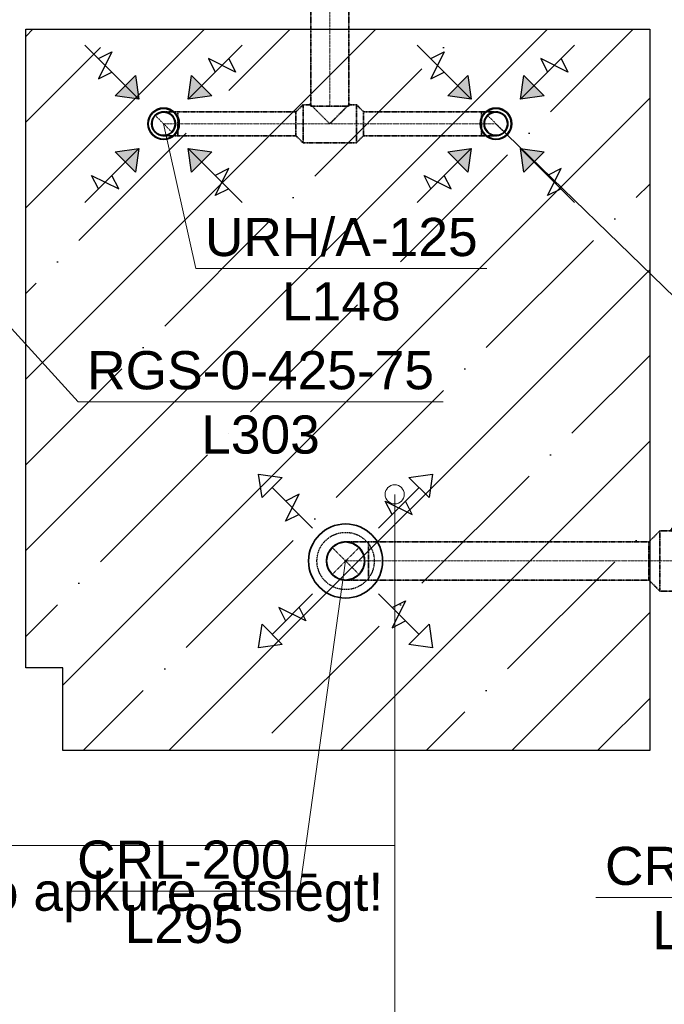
# Model space of a CAD drawing. Header units: millimetres. Extents: x -134161 to 355560, y -27497 to 30328.
# Tile 60 of 95: x 154687 to 158063, y -17766 to -12609. Entities that reach past the tile are written whole.
import ezdxf

# ---------------------------------------------------------------- set-up
doc = ezdxf.new("R2010")
doc.units = ezdxf.units.MM
for name, pattern in [('CenterLine', [17.2, 13, -2, 0.2, -2]), ('HIDDEN', [9.525, 6.35, -3.175]), ('UnderCeiling', [6.7, 4.2, -1, 0.5, -1])]:
    doc.linetypes.add(name, pattern=pattern)
doc.layers.add('AVK-A_uzdevums', color=1, linetype='CONTINUOUS', lineweight=30)
for name, color, linetype in [('Vent-PN5-N', 7, 'CONTINUOUS'), ('Vent-PN5-N-Iekarta', 7, 'CONTINUOUS'), ('Vent-PN5-N-Teksts-', 7, 'CONTINUOUS'), ('Vent-PN5-P', 7, 'CONTINUOUS'), ('Vent-PN5-P-Iekarta', 7, 'CONTINUOUS'), ('Vent-PN5-P-Teksts-', 7, 'CONTINUOUS'), ('Vent-PN8-P-Plusmas bulta', 7, 'CONTINUOUS'), ('Vent-PN9-N-Plusmas bulta', 7, 'CONTINUOUS')]:
    doc.layers.add(name, color=color, linetype=linetype)
doc.styles.add('Arial', font='arial.ttf', dxfattribs={"height": 187.5})

# ---------------------------------------------------------------- blocks, each defined once
blk = doc.blocks.new('*U1148')
at = {"layer": 'Vent-PN5-N-Teksts-', "color": 7, "linetype": 'Continuous', "lineweight": 15}
for p, q in [((15430.1, 3529.9, 2300), (16884, 2115, 2300)), ((16884, 2115, 2300), (18407.1, 2115, 2300))]:
    blk.add_line(p, q, dxfattribs=at)
at = {"layer": 'Vent-PN5-N-Teksts-', "color": 7, "linetype": 'Continuous', "lineweight": 25, "style": 'Arial'}
for s, p in [('URH/A-125', (16931.3, 2180, 2300)), ('L148', (17334.8, 1843.1, 2300))]:
    blk.add_text(s, height=200, dxfattribs=at).set_placement(p)
blk = doc.blocks.new('*U1149')
at = {"layer": 'Vent-PN5-N-Teksts-', "color": 7, "linetype": 'Continuous', "lineweight": 15}
for p, q in [((13689.5, 3529.9, 2300), (13858.7, 2771.7, 2300)), ((13858.7, 2771.7, 2300), (15381.8, 2771.7, 2300))]:
    blk.add_line(p, q, dxfattribs=at)
at = {"layer": 'Vent-PN5-N-Teksts-', "color": 7, "linetype": 'Continuous', "lineweight": 25, "style": 'Arial'}
for s, p in [('URH/A-125', (13906, 2836.7, 2300)), ('L148', (14309.5, 2499.9, 2300))]:
    blk.add_text(s, height=200, dxfattribs=at).set_placement(p)
blk = doc.blocks.new('*U1150')
at = {"layer": 'Vent-PN5-N-Teksts-', "color": 7, "linetype": 'Continuous', "lineweight": 15}
for p, q in [((11917.5, 3529.9, 2200), (13241.6, 2073.9, 2200)), ((13241.6, 2073.9, 2200), (15153.1, 2073.9, 2200))]:
    blk.add_line(p, q, dxfattribs=at)
at = {"layer": 'Vent-PN5-N-Teksts-', "color": 7, "linetype": 'Continuous', "lineweight": 25, "style": 'Arial'}
for s, p in [('RGS-0-425-75', (13288.9, 2138.9, 2200)), ('L303', (13886.5, 1802, 2200))]:
    blk.add_text(s, height=200, dxfattribs=at).set_placement(p)
blk = doc.blocks.new('*U1167')
at = {"layer": 'Vent-PN5-P-Teksts-', "color": 7, "linetype": 'Continuous', "lineweight": 15}
for p, q in [((14642.8, 1239.6, 2300), (14402, -489.8, 2300)), ((14402, -489.8, 2300), (13189.4, -489.8, 2300))]:
    blk.add_line(p, q, dxfattribs=at)
at = {"layer": 'Vent-PN5-P-Teksts-', "color": 7, "linetype": 'Continuous', "lineweight": 25, "style": 'Arial'}
for s, p in [('CRL-200', (13236.6, -424.8, 2300)), ('L295', (13484.9, -761.6, 2300))]:
    blk.add_text(s, height=200, dxfattribs=at).set_placement(p)
blk = doc.blocks.new('*U1168')
at = {"layer": 'Vent-PN5-P-Teksts-', "color": 7, "linetype": 'Continuous', "lineweight": 15}
for p, q in [((17392.6, 1239.6, 2300), (17166.6, -522.4, 2300)), ((17166.6, -522.4, 2300), (15953.9, -522.4, 2300))]:
    blk.add_line(p, q, dxfattribs=at)
at = {"layer": 'Vent-PN5-P-Teksts-', "color": 7, "linetype": 'Continuous', "lineweight": 25, "style": 'Arial'}
for s, p in [('CRL-200', (16001.2, -457.4, 2300)), ('L303', (16249.5, -794.3, 2300))]:
    blk.add_text(s, height=200, dxfattribs=at).set_placement(p)
blk = doc.blocks.new('*U1326')
at = {"layer": 'Vent-PN5-P', "color": 5, "linetype": 'UnderCeiling', "lineweight": 35}
for p, q in [((16287.9, 1397.1, 2700), (16230.9, 1339.6, 2700)), ((16287.9, 1082.1, 2700), (16230.9, 1139.6, 2700))]:
    blk.add_line(p, q, dxfattribs=at)
at = {"layer": 'Vent-PN5-P', "color": 7, "linetype": 'CenterLine', "lineweight": 18}
blk.add_line((16287.9, 1239.6, 2700), (16230.9, 1239.6, 2700), dxfattribs=at)
at = {"layer": 'Vent-PN5-P', "color": 5, "linetype": 'UnderCeiling', "lineweight": 35, "extrusion": (-1, 0, 0)}
for centre, major_axis in [((16287.9, 1239.6, 2700), (0, -157.5)), ((16230.9, 1239.6, 2700), (0, -100))]:
    blk.add_ellipse(centre, major_axis=major_axis, ratio=1, start_param=0, end_param=3.141593, dxfattribs=at)
blk = doc.blocks.new('*U1329')
at = {"layer": 'Vent-PN5-P', "color": 5, "linetype": 'UnderCeiling', "lineweight": 35}
for p, q in [((14762.8, 1339.6, 2700), (16230.9, 1339.6, 2700)), ((14762.8, 1139.6, 2700), (16230.9, 1139.6, 2700))]:
    blk.add_line(p, q, dxfattribs=at)
at = {"layer": 'Vent-PN5-P', "color": 7, "linetype": 'CenterLine', "lineweight": 18}
blk.add_line((14762.8, 1239.6, 2700), (16230.9, 1239.6, 2700), dxfattribs=at)
blk = doc.blocks.new('*U1332')
at = {"layer": 'Vent-PN5-P', "color": 5, "linetype": 'UnderCeiling', "lineweight": 35}
for p, q in [((16287.9, 1397.1, 2700), (16350.9, 1397.1, 2700)), ((16350.9, 1397.1, 2700), (16362.9, 1385.1, 2760.3)), ((16653.9, 1385.1, 2760.3), (16665.9, 1397.1, 2700)), ((16680.6, 1397.1, 2700), (16728.9, 1397.1, 2700)), ((16362.9, 1385.1, 2760.3), (16397, 1351, 2811.4)), ((16397, 1351, 2811.4), (16448.1, 1299.9, 2845.5)), ((16568.6, 1299.9, 2845.5), (16619.7, 1351, 2811.4)), ((16619.7, 1351, 2811.4), (16653.9, 1385.1, 2760.3)), ((16448.1, 1299.9, 2845.5), (16508.4, 1239.6, 2857.5)), ((16508.4, 1239.6, 2857.5), (16568.6, 1299.9, 2845.5)), ((16287.9, 1082.1, 2700), (16728.9, 1082.1, 2700))]:
    blk.add_line(p, q, dxfattribs=at)
at = {"layer": 'Vent-PN5-P', "color": 7, "linetype": 'CenterLine', "lineweight": 18}
blk.add_line((16287.9, 1239.6, 2700), (16728.9, 1239.6, 2700), dxfattribs=at)
at = {"layer": 'Vent-PN5-P', "color": 5, "linetype": 'UnderCeiling', "lineweight": 35}
blk.add_ellipse((16336.1, 1411.9, 2700), major_axis=(0, -14.7), ratio=1, start_param=0, end_param=1.570796, dxfattribs=at)
at = {"layer": 'Vent-PN5-P', "color": 5, "linetype": 'UnderCeiling', "lineweight": 35, "extrusion": (0, 1, 0)}
blk.add_ellipse((16508.4, 1411.9, 2700), major_axis=(-157.5, 0), ratio=1, start_param=0, end_param=3.141593, dxfattribs=at)
at = {"layer": 'Vent-PN5-P', "color": 5, "linetype": 'UnderCeiling', "lineweight": 35, "extrusion": (0, 0, -1)}
blk.add_ellipse((16680.6, 1411.9, 2700), major_axis=(0, -14.8), ratio=1, start_param=0, end_param=1.570796, dxfattribs=at)
blk = doc.blocks.new('*U1334')
at = {"layer": 'Vent-PN8-P-Plusmas bulta', "color": 7, "linetype": 'Continuous', "lineweight": 25}
for p, q in [((14205.1, 1571.3, 2195), (14187.4, 1695, 2195)), ((14187.4, 1695, 2195), (14311.1, 1677.3, 2195)), ((14205.1, 1571.3, 2195), (14187.4, 1695, 2195)), ((14187.4, 1695, 2195), (14311.1, 1677.3, 2195)), ((14311.1, 1677.3, 2195), (14205.1, 1571.3, 2195)), ((14974.4, 1677.3, 2195), (15098.1, 1695, 2195)), ((14974.4, 1677.3, 2195), (15098.1, 1695, 2195)), ((15080.5, 1571.3, 2195), (14974.4, 1677.3, 2195)), ((15098.1, 1695, 2195), (15080.5, 1571.3, 2195)), ((15098.1, 1695, 2195), (15080.5, 1571.3, 2195)), ((14470.2, 1412.2, 2195), (14258.1, 1624.3, 2195)), ((14815.3, 1412.2, 2195), (15027.4, 1624.3, 2195)), ((14328.8, 1447.5, 2195), (14399.5, 1588.9, 2195)), ((14399.5, 1588.9, 2195), (14328.8, 1553.6, 2195)), ((14886, 1482.9, 2195), (14850.7, 1553.6, 2195)), ((14850.7, 1553.6, 2195), (14992.1, 1482.9, 2195)), ((14992.1, 1482.9, 2195), (14956.7, 1553.6, 2195)), ((14399.5, 1482.9, 2195), (14328.8, 1447.5, 2195)), ((14470.2, 1067.1, 2195), (14258.1, 855, 2195)), ((14815.3, 1067.1, 2195), (15027.4, 855, 2195)), ((14886, 996.4, 2195), (14956.7, 1031.7, 2195)), ((14956.7, 1031.7, 2195), (14886, 890.3, 2195)), ((14434.9, 925.7, 2195), (14293.5, 996.4, 2195)), ((14293.5, 996.4, 2195), (14328.8, 925.7, 2195)), ((14399.5, 996.4, 2195), (14434.9, 925.7, 2195)), ((14187.4, 784.2, 2195), (14205.1, 908, 2195)), ((14187.4, 784.2, 2195), (14205.1, 908, 2195)), ((14205.1, 908, 2195), (14311.1, 801.9, 2195)), ((14886, 890.3, 2195), (14956.7, 925.7, 2195)), ((14974.4, 801.9, 2195), (15080.5, 908, 2195)), ((15080.5, 908, 2195), (15098.1, 784.2, 2195)), ((15080.5, 908, 2195), (15098.1, 784.2, 2195)), ((14311.1, 801.9, 2195), (14187.4, 784.2, 2195)), ((14311.1, 801.9, 2195), (14187.4, 784.2, 2195)), ((15098.1, 784.2, 2195), (14974.4, 801.9, 2195)), ((15098.1, 784.2, 2195), (14974.4, 801.9, 2195))]:
    blk.add_line(p, q, dxfattribs=at)
blk = doc.blocks.new('*U1335')
at = {"layer": 'Vent-PN5-P-Iekarta', "color": 5, "linetype": 'Continuous', "lineweight": 35}
for p, q in [((14550.4, 1277.9, 2240), (14572.1, 1310.3, 2240)), ((14572.1, 1310.3, 2240), (14604.5, 1332, 2240)), ((14604.5, 1332, 2240), (14642.8, 1339.6, 2240)), ((14642.8, 1339.6, 2240), (14681, 1332, 2240)), ((14681, 1332, 2240), (14713.5, 1310.3, 2240)), ((14713.5, 1310.3, 2240), (14735.1, 1277.9, 2240)), ((14542.8, 1239.6, 2240), (14550.4, 1277.9, 2240)), ((14550.4, 1201.4, 2240), (14542.8, 1239.6, 2240)), ((14735.1, 1277.9, 2240), (14742.8, 1239.6, 2240)), ((14742.8, 1239.6, 2240), (14735.1, 1201.4, 2240)), ((14572.1, 1168.9, 2240), (14550.4, 1201.4, 2240)), ((14735.1, 1201.4, 2240), (14713.5, 1168.9, 2240)), ((14604.5, 1147.2, 2240), (14572.1, 1168.9, 2240)), ((14642.8, 1139.6, 2240), (14604.5, 1147.2, 2240)), ((14681, 1147.2, 2240), (14642.8, 1139.6, 2240)), ((14713.5, 1168.9, 2240), (14681, 1147.2, 2240))]:
    blk.add_line(p, q, dxfattribs=at)
for centre, radius in [((14642.8, 1239.6, 2228), 194), ((14642.8, 1239.6, 2300), 100), ((14642.8, 1239.6, 2240), 2.5)]:
    blk.add_circle(centre, radius, dxfattribs=at)
at = {"layer": 'Vent-PN5-P-Iekarta', "color": 7, "linetype": 'HIDDEN', "lineweight": -3}
blk.add_circle((14642.8, 1239.6, 2190), 150, dxfattribs=at)
blk = doc.blocks.new('*U1336')
at = {"layer": 'Vent-PN5-P', "color": 7, "linetype": 'Continuous', "lineweight": -3}
blk.add_line((14642.8, 1239.6, 2330), (14642.8, 1239.6, 2329), dxfattribs=at)
blk = doc.blocks.new('*U1337')
at = {"layer": 'Vent-PN5-P', "color": 7, "linetype": 'UnderCeiling', "lineweight": 18}
for p, q in [((14713.5, 1168.9, 2580), (14572.1, 1310.3, 2580)), ((14572.1, 1168.9, 2580), (14713.5, 1310.3, 2580))]:
    blk.add_line(p, q, dxfattribs=at)
at = {"layer": 'Vent-PN5-P', "color": 5, "linetype": 'UnderCeiling', "lineweight": 35, "extrusion": (0, 0, -1)}
blk.add_ellipse((14642.8, 1239.6, 2580), major_axis=(0, -100), ratio=1, start_param=0, end_param=3.141593, dxfattribs=at)
at = {"layer": 'Vent-PN5-P', "color": 7, "linetype": 'HIDDEN', "lineweight": -3, "extrusion": (0, 0, -1)}
blk.add_ellipse((14642.8, 1239.6, 2580), major_axis=(0, 100), ratio=1, start_param=0, end_param=3.141593, dxfattribs=at)
at = {"layer": 'Vent-PN5-P', "color": 5, "linetype": 'UnderCeiling', "lineweight": 35, "extrusion": (0, -1, 0)}
for centre in [(14762.8, 1339.6, 2580), (14762.8, 1139.6, 2580)]:
    blk.add_ellipse(centre, major_axis=(0, 0, 120), ratio=1, start_param=0, end_param=1.570796, dxfattribs=at)
at = {"layer": 'Vent-PN5-P', "color": 5, "linetype": 'UnderCeiling', "lineweight": 35, "extrusion": (1, 0, 0)}
blk.add_ellipse((14762.8, 1239.6, 2700), major_axis=(0, 100), ratio=1, start_param=0, end_param=3.141593, dxfattribs=at)
at = {"layer": 'Vent-PN5-P', "color": 7, "linetype": 'CenterLine', "lineweight": 18, "extrusion": (0, -1, 0)}
blk.add_ellipse((14762.8, 1239.6, 2580), major_axis=(0, 0, 120), ratio=1, start_param=0, end_param=1.570796, dxfattribs=at)
blk = doc.blocks.new('*U1406')
at = {"layer": 'Vent-PN9-N-Plusmas bulta', "linetype": 'Continuous', "lineweight": 25}
for points in [[(13542.8, 3782.7), (13560.4, 3658.9), (13436.7, 3676.6)], [(13942.3, 3676.6), (13818.5, 3658.9), (13836.2, 3782.7)], [(13436.7, 3383.2), (13560.4, 3400.8), (13542.8, 3277.1)], [(13836.2, 3277.1), (13818.5, 3400.8), (13942.3, 3383.2)]]:
    blk.add_hatch(color=7, dxfattribs=at).paths.add_polyline_path(points, flags=0)
at = {"layer": 'Vent-PN9-N-Plusmas bulta', "color": 7, "linetype": 'Continuous', "lineweight": 25}
for p, q in [((13560.4, 3658.9, 2237), (13277.6, 3941.8, 2237)), ((13818.5, 3658.9, 2237), (14101.4, 3941.8, 2237)), ((13348.3, 3871.1, 2237), (13419, 3906.4, 2237)), ((13419, 3906.4, 2237), (13348.3, 3765, 2237)), ((14066, 3800.3, 2237), (13924.6, 3871.1, 2237)), ((13924.6, 3871.1, 2237), (13959.9, 3800.3, 2237)), ((14030.7, 3871.1, 2237), (14066, 3800.3, 2237)), ((13348.3, 3765, 2237), (13419, 3800.3, 2237)), ((13542.8, 3782.7, 2237), (13560.4, 3658.9, 2237)), ((13818.5, 3658.9, 2237), (13836.2, 3782.7, 2237)), ((13560.4, 3658.9, 2237), (13436.7, 3676.6, 2237)), ((13942.3, 3676.6, 2237), (13818.5, 3658.9, 2237)), ((13560.4, 3400.8, 2237), (13277.6, 3118, 2237)), ((13436.7, 3383.2, 2237), (13560.4, 3400.8, 2237)), ((13560.4, 3400.8, 2237), (13542.8, 3277.1, 2237)), ((13818.5, 3400.8, 2237), (14101.4, 3118, 2237)), ((13836.2, 3277.1, 2237), (13818.5, 3400.8, 2237)), ((13818.5, 3400.8, 2237), (13942.3, 3383.2, 2237)), ((13348.3, 3188.7, 2237), (13312.9, 3259.4, 2237)), ((13312.9, 3259.4, 2237), (13454.4, 3188.7, 2237)), ((13454.4, 3188.7, 2237), (13419, 3259.4, 2237)), ((13959.9, 3153.3, 2237), (14030.7, 3294.8, 2237)), ((14030.7, 3294.8, 2237), (13959.9, 3259.4, 2237)), ((14030.7, 3188.7, 2237), (13959.9, 3153.3, 2237))]:
    blk.add_line(p, q, dxfattribs=at)
for points in [[(13542.8, 3782.7, 2237), (13560.4, 3658.9, 2237), (13436.7, 3676.6, 2237)], [(13942.3, 3676.6, 2237), (13818.5, 3658.9, 2237), (13836.2, 3782.7, 2237)], [(13436.7, 3383.2, 2237), (13560.4, 3400.8, 2237), (13542.8, 3277.1, 2237)], [(13836.2, 3277.1, 2237), (13818.5, 3400.8, 2237), (13942.3, 3383.2, 2237)]]:
    blk.add_3dface(points, dxfattribs=at)
blk = doc.blocks.new('*U1407')
at = {"layer": 'Vent-PN9-N-Plusmas bulta', "linetype": 'Continuous', "lineweight": 25}
for points in [[(15283.4, 3782.7), (15301.1, 3658.9), (15177.3, 3676.6)], [(15682.9, 3676.6), (15559.2, 3658.9), (15576.8, 3782.7)], [(15177.3, 3383.2), (15301.1, 3400.8), (15283.4, 3277.1)], [(15576.8, 3277.1), (15559.2, 3400.8), (15682.9, 3383.2)]]:
    blk.add_hatch(color=7, dxfattribs=at).paths.add_polyline_path(points, flags=0)
at = {"layer": 'Vent-PN9-N-Plusmas bulta', "color": 7, "linetype": 'Continuous', "lineweight": 25}
for p, q in [((15301.1, 3658.9, 2237), (15018.2, 3941.8, 2237)), ((15559.2, 3658.9, 2237), (15842, 3941.8, 2237)), ((15088.9, 3871.1, 2237), (15159.6, 3906.4, 2237)), ((15159.6, 3906.4, 2237), (15088.9, 3765, 2237)), ((15806.6, 3800.3, 2237), (15665.2, 3871.1, 2237)), ((15665.2, 3871.1, 2237), (15700.6, 3800.3, 2237)), ((15771.3, 3871.1, 2237), (15806.6, 3800.3, 2237)), ((15088.9, 3765, 2237), (15159.6, 3800.3, 2237)), ((15283.4, 3782.7, 2237), (15301.1, 3658.9, 2237)), ((15559.2, 3658.9, 2237), (15576.8, 3782.7, 2237)), ((15301.1, 3658.9, 2237), (15177.3, 3676.6, 2237)), ((15682.9, 3676.6, 2237), (15559.2, 3658.9, 2237)), ((15301.1, 3400.8, 2237), (15018.2, 3118, 2237)), ((15177.3, 3383.2, 2237), (15301.1, 3400.8, 2237)), ((15301.1, 3400.8, 2237), (15283.4, 3277.1, 2237)), ((15559.2, 3400.8, 2237), (15842, 3118, 2237)), ((15576.8, 3277.1, 2237), (15559.2, 3400.8, 2237)), ((15559.2, 3400.8, 2237), (15682.9, 3383.2, 2237)), ((15088.9, 3188.7, 2237), (15053.6, 3259.4, 2237)), ((15053.6, 3259.4, 2237), (15195, 3188.7, 2237)), ((15195, 3188.7, 2237), (15159.6, 3259.4, 2237)), ((15700.6, 3153.3, 2237), (15771.3, 3294.8, 2237)), ((15771.3, 3294.8, 2237), (15700.6, 3259.4, 2237)), ((15771.3, 3188.7, 2237), (15700.6, 3153.3, 2237))]:
    blk.add_line(p, q, dxfattribs=at)
for points in [[(15283.4, 3782.7, 2237), (15301.1, 3658.9, 2237), (15177.3, 3676.6, 2237)], [(15682.9, 3676.6, 2237), (15559.2, 3658.9, 2237), (15576.8, 3782.7, 2237)], [(15177.3, 3383.2, 2237), (15301.1, 3400.8, 2237), (15283.4, 3277.1, 2237)], [(15576.8, 3277.1, 2237), (15559.2, 3400.8, 2237), (15682.9, 3383.2, 2237)]]:
    blk.add_3dface(points, dxfattribs=at)
blk = doc.blocks.new('*U1409')
at = {"layer": 'Vent-PN5-N', "color": 1, "linetype": 'UnderCeiling', "lineweight": 35}
for p, q in [((14699.8, 3629.9, 2700), (14736.8, 3592.4, 2700)), ((14699.8, 3429.9, 2700), (14736.8, 3467.4, 2700))]:
    blk.add_line(p, q, dxfattribs=at)
at = {"layer": 'Vent-PN5-N', "color": 7, "linetype": 'CenterLine', "lineweight": 18}
blk.add_line((14699.8, 3529.9, 2700), (14736.8, 3529.9, 2700), dxfattribs=at)
at = {"layer": 'Vent-PN5-N', "color": 1, "linetype": 'UnderCeiling', "lineweight": 35, "extrusion": (1, 0, 0)}
for centre, major_axis in [((14699.8, 3529.9, 2700), (0, 100)), ((14736.8, 3529.9, 2700), (0, 62.5))]:
    blk.add_ellipse(centre, major_axis=major_axis, ratio=1, start_param=0, end_param=3.141593, dxfattribs=at)
blk = doc.blocks.new('*U1410')
at = {"layer": 'Vent-PN5-N', "color": 1, "linetype": 'UnderCeiling', "lineweight": 35}
for p, q in [((14419.8, 3629.9, 2700), (14382.8, 3592.4, 2700)), ((14419.8, 3429.9, 2700), (14382.8, 3467.4, 2700))]:
    blk.add_line(p, q, dxfattribs=at)
at = {"layer": 'Vent-PN5-N', "color": 7, "linetype": 'CenterLine', "lineweight": 18}
blk.add_line((14419.8, 3529.9, 2700), (14382.8, 3529.9, 2700), dxfattribs=at)
at = {"layer": 'Vent-PN5-N', "color": 1, "linetype": 'UnderCeiling', "lineweight": 35, "extrusion": (-1, 0, 0)}
for centre, major_axis in [((14419.8, 3529.9, 2700), (0, -100)), ((14382.8, 3529.9, 2700), (0, -62.5))]:
    blk.add_ellipse(centre, major_axis=major_axis, ratio=1, start_param=0, end_param=3.141593, dxfattribs=at)
blk = doc.blocks.new('*U1412')
at = {"layer": 'Vent-PN5-N', "color": 1, "linetype": 'UnderCeiling', "lineweight": 35}
for p, q in [((14459.8, 3622.4, 2700), (14459.8, 6023, 2700)), ((14659.8, 3622.4, 2700), (14659.8, 6023, 2700))]:
    blk.add_line(p, q, dxfattribs=at)
at = {"layer": 'Vent-PN5-N', "color": 7, "linetype": 'CenterLine', "lineweight": 18}
blk.add_line((14559.8, 3622.4, 2700), (14559.8, 6023, 2700), dxfattribs=at)
blk = doc.blocks.new('*U1413')
at = {"layer": 'Vent-PN5-N', "color": 1, "linetype": 'UnderCeiling', "lineweight": 35}
for p, q in [((14459.8, 3629.9, 2700), (14419.8, 3629.9, 2700)), ((14460.2, 3629.5, 2702), (14467.4, 3622.3, 2738.3)), ((14467.4, 3622.3, 2738.3), (14489.1, 3600.6, 2770.7)), ((14630.5, 3600.6, 2770.7), (14652.2, 3622.3, 2738.3)), ((14652.2, 3622.3, 2738.3), (14659.4, 3629.5, 2702)), ((14699.8, 3629.9, 2700), (14659.8, 3629.9, 2700)), ((14489.1, 3600.6, 2770.7), (14521.5, 3568.1, 2792.4)), ((14521.5, 3568.1, 2792.4), (14559.8, 3529.9, 2800)), ((14559.8, 3529.9, 2800), (14598.1, 3568.1, 2792.4)), ((14598.1, 3568.1, 2792.4), (14630.5, 3600.6, 2770.7)), ((14699.8, 3429.9, 2700), (14419.8, 3429.9, 2700))]:
    blk.add_line(p, q, dxfattribs=at)
at = {"layer": 'Vent-PN5-N', "color": 7, "linetype": 'CenterLine', "lineweight": 18}
blk.add_line((14699.8, 3529.9, 2700), (14419.8, 3529.9, 2700), dxfattribs=at)
at = {"layer": 'Vent-PN5-N', "color": 1, "linetype": 'UnderCeiling', "lineweight": 35}
blk.add_ellipse((14452.3, 3637.4, 2700), major_axis=(0, -7.5), ratio=1, start_param=0, end_param=1.570796, dxfattribs=at)
at = {"layer": 'Vent-PN5-N', "color": 1, "linetype": 'UnderCeiling', "lineweight": 35, "extrusion": (0, 1, 0)}
blk.add_ellipse((14559.8, 3622.4, 2700), major_axis=(-100, 0), ratio=1, start_param=0, end_param=3.141593, dxfattribs=at)
at = {"layer": 'Vent-PN5-N', "color": 1, "linetype": 'UnderCeiling', "lineweight": 35, "extrusion": (0, 0, -1)}
blk.add_ellipse((14667.3, 3637.4, 2700), major_axis=(0, -7.5), ratio=1, start_param=0, end_param=1.570796, dxfattribs=at)
blk = doc.blocks.new('*U1414')
at = {"layer": 'Vent-PN5-N', "color": 1, "linetype": 'UnderCeiling', "lineweight": 35}
for p, q in [((14736.8, 3592.4, 2700), (15355.1, 3592.4, 2700)), ((14736.8, 3467.4, 2700), (15355.1, 3467.4, 2700))]:
    blk.add_line(p, q, dxfattribs=at)
at = {"layer": 'Vent-PN5-N', "color": 7, "linetype": 'CenterLine', "lineweight": 18}
blk.add_line((14736.8, 3529.9, 2700), (15355.1, 3529.9, 2700), dxfattribs=at)
blk = doc.blocks.new('*U1415')
at = {"layer": 'Vent-PN5-N-Iekarta', "color": 1, "linetype": 'Continuous', "lineweight": 35}
for centre, radius in [((15430.1, 3529.9, 2300), 82.5), ((15430.1, 3529.9, 2287), 80), ((15430.1, 3529.9, 2289), 62.5), ((15430.1, 3529.9, 2300), 60.5)]:
    blk.add_circle(centre, radius, dxfattribs=at)
blk = doc.blocks.new('*U1416')
at = {"layer": 'Vent-PN5-N', "color": 7, "linetype": 'Continuous', "lineweight": -3}
blk.add_line((15430.1, 3529.9, 2550), (15430.1, 3529.9, 2549), dxfattribs=at)
blk = doc.blocks.new('*U1417')
at = {"layer": 'Vent-PN5-N-Iekarta', "color": 1, "linetype": 'Continuous', "lineweight": 35}
for centre, radius in [((13689.5, 3529.9, 2300), 82.5), ((13689.5, 3529.9, 2287), 80), ((13689.5, 3529.9, 2289), 62.5), ((13689.5, 3529.9, 2300), 60.5)]:
    blk.add_circle(centre, radius, dxfattribs=at)
blk = doc.blocks.new('*U1418')
at = {"layer": 'Vent-PN5-N', "color": 7, "linetype": 'UnderCeiling', "lineweight": 18}
blk.add_line((15385.9, 3574.1, 2625), (15474.3, 3485.7, 2625), dxfattribs=at)
at = {"layer": 'Vent-PN5-N', "color": 1, "linetype": 'UnderCeiling', "lineweight": 35, "extrusion": (-1, 0, 0)}
blk.add_ellipse((15355.1, 3529.9, 2700), major_axis=(0, -62.5), ratio=1, start_param=0, end_param=3.141593, dxfattribs=at)
at = {"layer": 'Vent-PN5-N', "color": 1, "linetype": 'UnderCeiling', "lineweight": 35, "extrusion": (0, 1, 0)}
for centre in [(15355.1, 3592.4, 2625), (15355.1, 3467.4, 2625)]:
    blk.add_ellipse(centre, major_axis=(0, 0, 75), ratio=1, start_param=0, end_param=1.570796, dxfattribs=at)
at = {"layer": 'Vent-PN5-N', "color": 7, "linetype": 'HIDDEN', "lineweight": -3, "extrusion": (0, 0, -1)}
blk.add_ellipse((15430.1, 3529.9, 2625), major_axis=(0, -62.5), ratio=1, start_param=0, end_param=3.141593, dxfattribs=at)
at = {"layer": 'Vent-PN5-N', "color": 1, "linetype": 'UnderCeiling', "lineweight": 35, "extrusion": (0, 0, -1)}
blk.add_ellipse((15430.1, 3529.9, 2625), major_axis=(0, 62.5), ratio=1, start_param=0, end_param=3.141593, dxfattribs=at)
at = {"layer": 'Vent-PN5-N', "color": 7, "linetype": 'CenterLine', "lineweight": 18, "extrusion": (0, 1, 0)}
blk.add_ellipse((15355.1, 3529.9, 2625), major_axis=(0, 0, 75), ratio=1, start_param=0, end_param=1.570796, dxfattribs=at)
blk = doc.blocks.new('*U1419')
at = {"layer": 'Vent-PN5-N', "color": 1, "linetype": 'UnderCeiling', "lineweight": 35}
for p, q in [((13764.5, 3592.4, 2700), (14382.8, 3592.4, 2700)), ((13764.5, 3467.4, 2700), (14382.8, 3467.4, 2700))]:
    blk.add_line(p, q, dxfattribs=at)
at = {"layer": 'Vent-PN5-N', "color": 7, "linetype": 'CenterLine', "lineweight": 18}
blk.add_line((13764.5, 3529.9, 2700), (14382.8, 3529.9, 2700), dxfattribs=at)
blk = doc.blocks.new('*U1420')
at = {"layer": 'Vent-PN5-N', "color": 7, "linetype": 'UnderCeiling', "lineweight": 18}
blk.add_line((13733.7, 3485.7, 2625), (13645.3, 3574.1, 2625), dxfattribs=at)
at = {"layer": 'Vent-PN5-N', "color": 1, "linetype": 'UnderCeiling', "lineweight": 35, "extrusion": (0, 0, -1)}
blk.add_ellipse((13689.5, 3529.9, 2625), major_axis=(0, -62.5), ratio=1, start_param=0, end_param=3.141593, dxfattribs=at)
at = {"layer": 'Vent-PN5-N', "color": 7, "linetype": 'HIDDEN', "lineweight": -3, "extrusion": (0, 0, -1)}
blk.add_ellipse((13689.5, 3529.9, 2625), major_axis=(0, 62.5), ratio=1, start_param=0, end_param=3.141593, dxfattribs=at)
at = {"layer": 'Vent-PN5-N', "color": 1, "linetype": 'UnderCeiling', "lineweight": 35, "extrusion": (0, 1, 0)}
for centre in [(13764.5, 3592.4, 2625), (13764.5, 3467.4, 2625)]:
    blk.add_ellipse(centre, major_axis=(-75, 0), ratio=1, start_param=0, end_param=1.570796, dxfattribs=at)
at = {"layer": 'Vent-PN5-N', "color": 1, "linetype": 'UnderCeiling', "lineweight": 35, "extrusion": (1, 0, 0)}
blk.add_ellipse((13764.5, 3529.9, 2700), major_axis=(0, 62.5), ratio=1, start_param=0, end_param=3.141593, dxfattribs=at)
at = {"layer": 'Vent-PN5-N', "color": 7, "linetype": 'CenterLine', "lineweight": 18, "extrusion": (0, 1, 0)}
blk.add_ellipse((13764.5, 3529.9, 2625), major_axis=(-75, 0), ratio=1, start_param=0, end_param=1.570796, dxfattribs=at)
blk = doc.blocks.new('*U1421')
at = {"layer": 'Vent-PN5-N', "color": 7, "linetype": 'Continuous', "lineweight": -3}
blk.add_line((13689.5, 3529.9, 2550), (13689.5, 3529.9, 2549), dxfattribs=at)
blk = doc.blocks.new('*U2114')
at = {"layer": 'AVK-A_uzdevums', "color": 7, "linetype": 'Continuous', "lineweight": 18}
for p, q in [((14899.7, 1588.7), (14899.7, -251.1)), ((12094, -2367.3), (12094, -251.1)), ((12094, -251.1), (14899.7, -251.1)), ((14899.7, -251.1), (14899.7, -2367.3)), ((14899.7, -2367.3), (12094, -2367.3))]:
    blk.add_line(p, q, dxfattribs=at)
at = {"layer": 'AVK-A_uzdevums', "color": 7, "linetype": 'Continuous', "lineweight": 18, "extrusion": (0, 0, -1)}
blk.add_circle((-14899.7, 1588.7), 50, dxfattribs=at)
at = {"layer": 'AVK-A_uzdevums', "color": 7, "linetype": 'Continuous', "lineweight": 25, "style": 'Arial'}
for s, p in [('Esošo apkure atslēgt!', (12153.4, -592.6)), ('Zem grīdas apsilde', (12308.9, -1439.1)), ('S=12.3m2', (12856.1, -1862.4)), ('Qa=738W', (12864, -2285.7))]:
    blk.add_text(s, height=200, dxfattribs=at).set_placement(p)

msp = doc.modelspace()

# ---------------------------------------------------------------- hatches: boundary and pattern name
at = {"layer": 'AVK-A_uzdevums'}
h = msp.add_hatch(dxfattribs=at)
h.set_pattern_fill('ANSI35', color=256, scale=100)
h.set_pattern_definition([(45, (141751.17, -16683.6), (-449.013, 449.013), []), (45, (142200.2, -16683.6), (-449.013, 449.013), [793.75, -158.75, 0, -158.75])])
h.paths.add_polyline_path([(154719.2, -12658.6), (157986.7, -12658.6), (157986.7, -16436.7), (154913.2, -16436.7), (154913.2, -16002.9), (154719.2, -16002.9)])

# ---------------------------------------------------------------- linework, layer by layer
msp.add_lwpolyline([(154719.2, -12658.6), (157986.7, -12658.6), (157986.7, -16436.7), (154913.2, -16436.7), (154913.2, -16002.9), (154719.2, -16002.9)], close=True, dxfattribs=at)

# ---------------------------------------------------------------- block references
msp.add_blockref('*U2114', (141751.2, -16683.6), dxfattribs=at)
at = {"layer": 'Vent-PN5-N'}
for name in ['*U1412', '*U1413', '*U1420', '*U1419', '*U1410', '*U1409', '*U1414', '*U1418', '*U1421', '*U1416']:
    msp.add_blockref(name, (141751.2, -16683.6), dxfattribs=at)
at = {"layer": 'Vent-PN5-N-Iekarta'}
for name in ['*U1417', '*U1415']:
    msp.add_blockref(name, (141751.2, -16683.6), dxfattribs=at)
at = {"layer": 'Vent-PN5-N-Teksts-'}
for name in ['*U1150', '*U1149', '*U1148']:
    msp.add_blockref(name, (141751.2, -16683.6), dxfattribs=at)
at = {"layer": 'Vent-PN5-P'}
for name in ['*U1326', '*U1332', '*U1337', '*U1329', '*U1336']:
    msp.add_blockref(name, (141751.2, -16683.6), dxfattribs=at)
at = {"layer": 'Vent-PN5-P-Iekarta'}
msp.add_blockref('*U1335', (141751.2, -16683.6), dxfattribs=at)
at = {"layer": 'Vent-PN5-P-Teksts-'}
for name in ['*U1167', '*U1168']:
    msp.add_blockref(name, (141751.2, -16683.6), dxfattribs=at)
at = {"layer": 'Vent-PN8-P-Plusmas bulta'}
msp.add_blockref('*U1334', (141751.2, -16683.6), dxfattribs=at)
at = {"layer": 'Vent-PN9-N-Plusmas bulta'}
for name in ['*U1406', '*U1407']:
    msp.add_blockref(name, (141751.2, -16683.6), dxfattribs=at)

doc.saveas('drawing.dxf')
